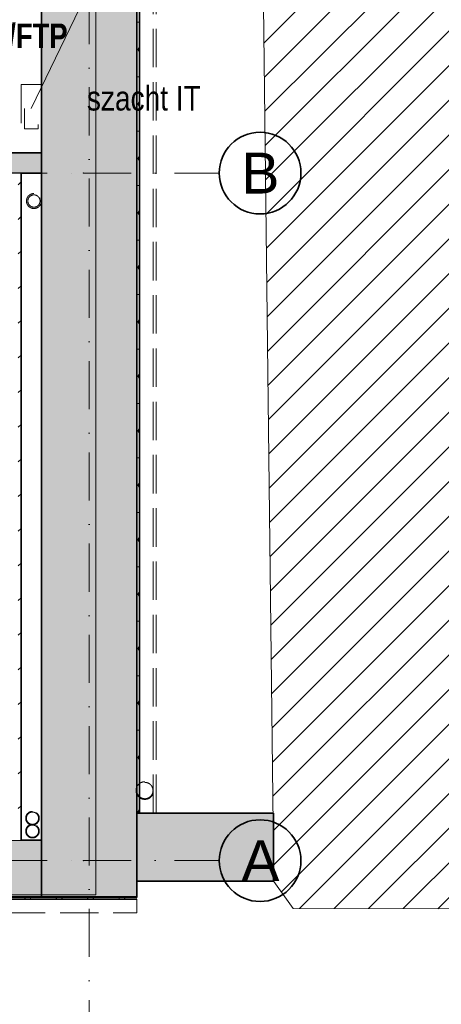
# Model space of a CAD drawing. Header units: millimetres. Extents: x 82175 to 237000, y 24756 to 471700.
# Tile 253 of 256: x 122000 to 125099, y 448174 to 455406. Entities that reach past the tile are written whole.
import ezdxf
from ezdxf.lldxf.tags import DXFTag

# ---------------------------------------------------------------- set-up
doc = ezdxf.new("R2010")
doc.units = ezdxf.units.MM
for name, pattern in [('Krawędzie ukryte', [3.912222, 2.822222, -1.09]), ('Kropki i Kreski', [6.702778, 3.527778, -1.763889, 0, -1.411111]), ('Przerywana', [5.644444, 2.822222, -2.822222])]:
    doc.linetypes.add(name, pattern=pattern)
for name, color, linetype in [('- A - ocieplenie', 8, 'Continuous'), ('2D - Rysunki i Obrazki', 8, 'Continuous'), ('Instalacje - Elektryczne', 1, 'Continuous'), ('Instalacje - Wod_Kan', 8, 'Continuous'), ('Konstrukcja - Siatka mod', 8, 'Continuous'), ('Konstrukcja - Stropy', 8, 'Continuous'), ('Konstrukcja - Ściany działowe', 8, 'Continuous'), ('Konstrukcja - Ściany zewnętrzne', 8, 'Continuous'), ('PIONY INST', 8, 'Continuous'), ('Wykończenie - Podłogi', 8, 'Continuous')]:
    doc.layers.add(name, color=color, linetype=linetype)
for name, color, linetype, lineweight in [('elektryczne', 10, 'Continuous', 30), ('\xa0♦IT - opis', 3, 'SOLID', 30), ('\xa0♦IT_Opis', 7, 'Continuous', 20)]:
    doc.layers.add(name, color=color, linetype=linetype, lineweight=lineweight)
doc.styles.add('MtXpl_Century Gothic22', font='ARIALN.TTF', dxfattribs={"height": 0.2})
doc.styles.add('OP_100', font='ARIALN.TTF', dxfattribs={"width": 0.8, "height": 20})
doc.styles.add('STYL_AUTOMATYCZNY_1', font='arial.ttf')
tags = doc.linetypes.add('SOLID', pattern=[10, 10, 0]).pattern_tags.tags
tags[6:7] = [DXFTag(74, 4), DXFTag(75, 0), DXFTag(340, '0'), DXFTag(46, 0.0), DXFTag(50, 0.0), DXFTag(44, 0.0), DXFTag(45, 0.0)]
tags[4:5] = [DXFTag(74, 4), DXFTag(75, 0), DXFTag(340, '0'), DXFTag(46, 0.0), DXFTag(50, 0.0), DXFTag(44, 0.0), DXFTag(45, 0.0)]
pattern_1 = [(0, (-135208.59, 738186.62), (0, 200), []), (60, (-135208.59, 738186.62), (-173.20508, 100), []), (120, (-135208.59, 738186.62), (173.20508, 100), [])]
pattern_2 = [(45, (-135208.59, 738186.62), (-127.27922, 127.27922), [])]

msp = doc.modelspace()

# ---------------------------------------------------------------- hatches: boundary and pattern name
at = {"layer": '- A - ocieplenie', "linetype": 'Continuous', "lineweight": 13}
h = msp.add_hatch(dxfattribs=at)
h.set_pattern_fill('Siatka_trójkątna_0001', color=8, style=0, pattern_type=2)
h.set_pattern_definition(pattern_1)
h.paths.add_polyline_path([(122880, 449578.9), (122880, 462278.3), (122860, 462278.3), (122860, 449578.9)])
h = msp.add_hatch(dxfattribs=at)
h.set_pattern_fill('Siatka_trójkątna_0001', color=8, style=0, pattern_type=2)
h.set_pattern_definition(pattern_1)
h.paths.add_polyline_path([(110440, 448938.9), (122860, 448945.8), (122860, 448965.8), (110440, 448958.9)])
at = {"linetype": 'Continuous', "lineweight": 15}
h = msp.add_hatch(dxfattribs=at)
h.set_pattern_fill('Bloczki_ceramiczne_0001', color=8, style=0, pattern_type=2)
h.set_pattern_definition(pattern_2)
h.paths.add_polyline_path([(123678.8, 465063.9), (123869, 449075.6), (124009.9, 448878.5), (126631.9, 448872.5), (126631.9, 465047.6)])
at = {"layer": 'Konstrukcja - Ściany działowe', "linetype": 'Continuous', "lineweight": 13}
msp.add_hatch(color=8, dxfattribs=at).paths.add_polyline_path([(122160, 454278.9), (122160, 454428.9), (121690, 454428.9), (121690, 454278.9)])
h = msp.add_hatch(dxfattribs=at)
h.set_pattern_fill('Bloczki_ceramiczne_0001', color=8, style=0, pattern_type=2)
h.set_pattern_definition(pattern_2)
h.paths.add_polyline_path([(122010, 449378.9), (122010, 454278.9), (121990, 454278.9), (121990, 449378.9)])
at = {"layer": 'Konstrukcja - Ściany zewnętrzne', "linetype": 'Continuous', "lineweight": 13}
for points in [[(122160, 461858.9), (122160, 449378.9), (122860, 448958.9), (122860, 461858.9)], [(122860, 449078.9), (123866.6, 449078.9), (123866.6, 449578.9), (122860, 449578.9)], [(121186.3, 448958.9), (122160, 448958.9), (122160, 449378.9), (121186.3, 449378.9)], [(122160, 449378.9), (122160, 448958.9), (122860, 448958.9)]]:
    msp.add_hatch(color=8, dxfattribs=at).paths.add_polyline_path(points)

# ---------------------------------------------------------------- linework, layer by layer
at = {"layer": '- A - ocieplenie', "color": 8, "linetype": 'Continuous', "lineweight": 35, "ltscale": 100, "flags": 128}
for points in [[(122860, 462278.3), (122860, 449578.9)], [(122880, 449578.9), (122880, 462278.3)], [(122860, 449578.9), (122880, 449578.9)], [(122860, 448965.8), (110440, 448958.9)], [(110460, 448938.9), (122860, 448945.8)]]:
    msp.add_lwpolyline(points, dxfattribs=at)
at = {"layer": '- A - ocieplenie', "color": 8, "linetype": 'Krawędzie ukryte', "lineweight": 20, "ltscale": 100, "flags": 128}
for points in [[(122860, 462278.3), (122860, 449578.9)], [(122884.2, 462278.3), (122884.2, 449578.9)], [(122980, 449578.9), (122980, 462278.3)], [(123004.2, 449578.9), (123004.2, 462278.3)], [(122860, 449578.9), (122980, 449578.9)], [(122884.2, 449578.9), (123004.2, 449578.9)], [(122860, 448965.8), (110560, 448958.9)], [(122860, 448945.8), (122860.1, 448845.8)], [(110560, 448838.9), (122860.1, 448845.8)]]:
    msp.add_lwpolyline(points, dxfattribs=at)
at = {"color": 8, "linetype": 'Continuous', "lineweight": 13, "ltscale": 100, "flags": 128}
msp.add_lwpolyline([(123678.8, 465063.9), (123869, 449075.6), (124009.9, 448878.5), (126631.9, 448872.5), (126631.9, 465047.6)], close=True, dxfattribs=at)
at = {"layer": '2D - Rysunki i Obrazki', "color": 8, "linetype": 'Continuous', "lineweight": 13, "ltscale": 100, "flags": 128}
msp.add_lwpolyline([(119660, 458258.9), (122160, 458258.9), (122160, 454428.9), (119660, 454428.9)], close=True, dxfattribs=at)
at = {"layer": 'Instalacje - Elektryczne', "color": 8, "linetype": 'Przerywana', "lineweight": 20, "ltscale": 100, "flags": 128}
msp.add_lwpolyline([(122010, 454928.9), (122010, 454428.9), (122160, 454428.9), (122160, 454928.9)], close=True, dxfattribs=at)
at = {"layer": 'Instalacje - Elektryczne', "linetype": 'Przerywana', "lineweight": 20, "ltscale": 100, "flags": 128}
msp.add_lwpolyline([(122010, 454928.9), (122010, 454428.9), (122160, 454428.9), (122160, 454928.9)], close=True, dxfattribs=at)
at = {"layer": 'Instalacje - Wod_Kan', "color": 8, "linetype": 'Przerywana', "lineweight": 20, "ltscale": 100, "flags": 128}
for points in [[(122920, 449808.9, 0.414214), (122855, 449743.9, 0.414214), (122920, 449678.9, 0.414214), (122985, 449743.9, 0.414214)], [(122920, 449803.9, -1), (122920, 449683.9, -1)]]:
    msp.add_lwpolyline(points, format="xyb", close=True, dxfattribs=at)
at = {"layer": 'Konstrukcja - Siatka mod', "color": 8, "linetype": 'Kropki i Kreski', "lineweight": 13, "ltscale": 100}
for p, q in [((122510, 464964.8), (122510, 448000)), ((93022.5, 454278.9), (122467, 454278.9)), ((122467, 454278.9), (123467, 454278.9)), ((93022.5, 449228.9), (122467, 449228.9)), ((122467, 449228.9), (123467, 449228.9))]:
    msp.add_line(p, q, dxfattribs=at)
at = {"layer": 'Konstrukcja - Siatka mod', "color": 8, "linetype": 'Continuous', "lineweight": 35, "ltscale": 100}
for centre in [(123767, 454278.9), (123767, 449228.9)]:
    msp.add_circle(centre, 300, dxfattribs=at)
at = {"layer": 'Konstrukcja - Siatka mod', "color": 8, "linetype": 'Kropki i Kreski', "lineweight": 13, "ltscale": 100}
for p in [(122467, 454278.9), (122467, 454278.9), (122467, 449228.9), (122467, 449228.9)]:
    msp.add_point(p, dxfattribs=at)
at = {"layer": 'Konstrukcja - Stropy', "color": 8, "linetype": 'Continuous', "lineweight": 13, "ltscale": 100, "flags": 128}
msp.add_lwpolyline([(95620, 448978.1), (107435, 448978.1), (107435, 454429.9), (110140, 454429.9), (110140, 448978.1), (122560.8, 448978.1), (122560.8, 462257), (113220, 462257), (113220, 456896.9), (103140, 456896.9), (103140, 458317.8), (95620, 458317.8)], close=True, dxfattribs=at)
at = {"layer": 'Konstrukcja - Ściany działowe', "color": 8, "linetype": 'Continuous', "lineweight": 35, "ltscale": 100, "flags": 128}
for points in [[(122160, 454428.9), (121690, 454428.9)], [(122160, 454278.9), (122160, 454428.9)], [(122010, 454278.9), (122160, 454278.9)], [(122010, 449378.9), (122010, 454278.9)]]:
    msp.add_lwpolyline(points, dxfattribs=at)
at = {"layer": 'Konstrukcja - Ściany zewnętrzne', "color": 8, "linetype": 'Continuous', "lineweight": 35, "ltscale": 100}
msp.add_line((122160, 448958.9), (122160, 449378.9), dxfattribs=at)
msp.add_line((122160, 448958.9), (122160, 449378.9), dxfattribs=at)
at = {"layer": 'Konstrukcja - Ściany zewnętrzne', "color": 8, "linetype": 'Continuous', "lineweight": 35, "ltscale": 100, "flags": 128}
for points in [[(122860, 448958.9), (122860, 462278.9)], [(122160, 456608.9), (122160, 449378.9)], [(123866.6, 449578.9), (122860, 449578.9)], [(122860, 449578.9), (122860, 449078.9)], [(123866.6, 449078.9), (123866.6, 449578.9)], [(122160, 449378.9), (122010, 449378.9)], [(122860, 449078.9), (123866.6, 449078.9)], [(121186.3, 448958.9), (122160, 448958.9)], [(122860, 448958.9), (122160, 448958.9)]]:
    msp.add_lwpolyline(points, dxfattribs=at)
at = {"layer": 'PIONY INST', "color": 8, "linetype": 'Przerywana', "lineweight": 20, "ltscale": 100, "flags": 128}
msp.add_lwpolyline([(122035, 454753.9), (122035, 454603.9), (122135, 454603.9), (122135, 454753.9)], close=True, dxfattribs=at)
for points in [[(122105, 454128.9, 0.414214), (122050, 454073.9, 0.414214), (122105, 454018.9, 0.414214), (122160, 454073.9, 0.414214)], [(122105, 454118.9, -1), (122105, 454028.9, -1)], [(122094.1, 449590.6, 0.414214), (122044.1, 449540.6, 0.414214), (122094.1, 449490.6, 0.414214), (122144.1, 449540.6, 0.414214)], [(122094.1, 449585.6, -1), (122094.1, 449495.6, -1)], [(122094.1, 449495.6, 0.414214), (122044.1, 449445.6, 0.414214), (122094.1, 449395.6, 0.414214), (122144.1, 449445.6, 0.414214)], [(122094.1, 449490.6, -1), (122094.1, 449400.6, -1)]]:
    msp.add_lwpolyline(points, format="xyb", close=True, dxfattribs=at)
at = {"layer": 'Wykończenie - Podłogi', "color": 8, "linetype": 'Continuous', "lineweight": 13, "ltscale": 100, "flags": 128}
for points in [[(122162, 454433.1), (122162, 461858.3), (113518, 461858.3), (113518, 456610.9), (102985.1, 456610.9), (102985.1, 458019.8), (95618, 458019.8), (95618, 454426.1), (107440, 454429.2)], [(122162.5, 454281.3), (116568, 454280.8), (116568, 449376.4), (122162.5, 449376.4)]]:
    msp.add_lwpolyline(points, close=True, dxfattribs=at)
at = {"layer": '\xa0♦IT_Opis', "color": 6}
msp.add_line((122846.9, 456333.5), (122085, 454753.9), dxfattribs=at)

# ---------------------------------------------------------------- texts
at = {"layer": 'elektryczne', "linetype": 'Continuous', "style": 'MtXpl_Century Gothic22'}
msp.add_text('szacht IT', height=180, dxfattribs=at).set_placement((122494.1, 454738.6))
at = {"layer": 'Konstrukcja - Siatka mod', "color": 8, "linetype": 'Continuous', "lineweight": 13, "char_height": 300, "attachment_point": 1, "style": 'STYL_AUTOMATYCZNY_1'}
for s, insert in [('\\A1;{\\pql;\\pt0;\\fArial|b0|i0|c238|p0;\\W1.000000;B}', (123629.8, 454428.9)), ('\\A1;{\\pql;\\pt0;\\fArial|b0|i0|c238|p0;\\W1.000000;A}', (123629.8, 449378.9))]:
    msp.add_mtext(s, dxfattribs=dict(at, insert=insert))
at = {"layer": '\xa0♦IT - opis', "insert": (121379.4, 455677.7), "char_height": 180, "width": 3733.991, "attachment_point": 1, "style": 'OP_100'}
msp.add_mtext('\\C7;\\fArial|b1|i0|c238|p34;\\P54x U/FTP\\P\\P', dxfattribs=at)

doc.saveas('drawing.dxf')
